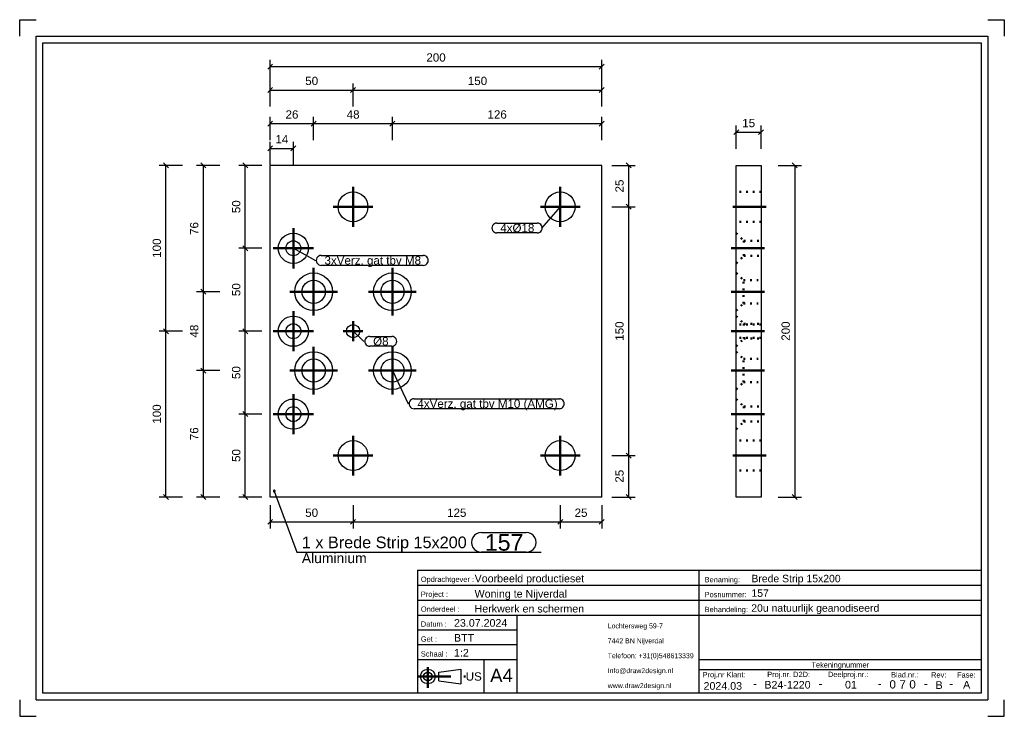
# Model space of a CAD drawing. Header units: millimetres. Extents: x 164 to 461, y -270 to -60.
import ezdxf
from ezdxf.enums import TextEntityAlignment as Align

# ---------------------------------------------------------------- set-up
doc = ezdxf.new("R2010")
doc.units = ezdxf.units.MM
doc.linetypes.add('DOT', pattern=[2, 0.5, -1.5])
doc.linetypes.add('STRICHPUNKT2', pattern=[18.5, 10, -4, 0.5, -4])
doc.layers.get('0').update_dxf_attribs({"linetype": 'CONTINUOUS'})
for name, color, linetype in [('DIM49', 4, 'CONTINUOUS'), ('TXT_ALL', 7, 'CONTINUOUS'), ('TXT_DIM49', 2, 'CONTINUOUS'), ('TXT_YELLOW', 2, 'CONTINUOUS')]:
    doc.layers.add(name, color=color, linetype=linetype)
doc.layers.add('LE_ALL', color=7, linetype='CONTINUOUS', lineweight=50)
doc.styles.add('ARIAL', font='arial.ttf')

# ---------------------------------------------------------------- blocks, each defined once
blk = doc.blocks.new('TFIELD_00005', base_point=(341.75, -260.92))
at = {"layer": 'TXT_YELLOW', "style": 'ARIAL'}
for s, p in [('Lochtersweg 59-7', (341.75, -242.92)), ('7442 BN Nijverdal', (341.75, -247.42)), ('Telefoon: +31(0)548613339', (341.75, -251.92)), ('Info@draw2design.nl', (341.75, -256.42)), ('www.draw2design.nl', (341.75, -260.92))]:
    blk.add_text(s, height=1.5, dxfattribs=at).set_placement(p, align=Align.MIDDLE_LEFT)
blk = doc.blocks.new('FLEX_00004', base_point=(354.56, -263.17))
blk.add_blockref('TFIELD_00005', (341.75, -260.92))
blk = doc.blocks.new('D2D_00003', base_point=(314.62, -261.32))
blk.add_blockref('FLEX_00004', (354.56, -263.17))
blk = doc.blocks.new('TFIELD_00007', base_point=(306.29, -257.86))
at = {"layer": 'TXT_YELLOW', "style": 'ARIAL'}
blk.add_text('A4', height=4, dxfattribs=at).set_placement((306.29, -257.86), align=Align.MIDDLE_LEFT)
blk = doc.blocks.new('FLEX_00006', base_point=(309.67, -257.86))
blk.add_blockref('TFIELD_00007', (306.29, -257.86))
blk = doc.blocks.new('TFIELD_00013', base_point=(298.91, -258.17))
at = {"layer": 'TXT_YELLOW', "style": 'ARIAL'}
blk.add_text('US', height=2.5, dxfattribs=at).set_placement((298.91, -258.17), align=Align.MIDDLE_LEFT)
blk = doc.blocks.new('FLEX_00012', base_point=(298.91, -258.17))
blk.add_blockref('TFIELD_00013', (298.91, -258.17))
blk = doc.blocks.new('US_00011', base_point=(288.81, -258.17))
blk.add_line((290.84, -259.51), (297.4, -260.4))
blk.add_lwpolyline([(290.84, -259.51), (290.84, -256.84), (297.4, -255.95), (297.4, -260.4)])
for radius in [2.22, 1.33]:
    blk.add_circle((287.48, -258.17), radius)
at = {"layer": 'LE_ALL', "color": 1, "linetype": 'STRICHPUNKT2'}
for p, q in [((287.48, -255.36), (287.48, -261.58)), ((284.38, -258.17), (299.25, -258.17))]:
    blk.add_line(p, q, dxfattribs=at)
blk.add_blockref('FLEX_00012', (298.91, -258.17))
blk = doc.blocks.new('SCHRIFE_00015', base_point=(295.38, -243.17))
for p, q in [((284.38, -226.17), (369.38, -226.17)), ((284.38, -226.17), (284.38, -263.17)), ((369.38, -226.17), (454.38, -226.17)), ((369.38, -263.17), (369.38, -226.17)), ((454.38, -226.17), (454.38, -263.17)), ((284.38, -230.67), (369.38, -230.67)), ((369.38, -230.67), (454.38, -230.67)), ((284.38, -235.17), (369.38, -235.17)), ((369.38, -235.17), (454.38, -235.17)), ((284.38, -239.67), (454.38, -239.67)), ((314.38, -239.67), (314.38, -263.17)), ((314.38, -244.17), (284.38, -244.17)), ((314.38, -248.67), (284.38, -248.67)), ((314.38, -253.17), (284.38, -253.17)), ((304.38, -253.17), (304.38, -263.17)), ((454.38, -253.17), (369.38, -253.17)), ((454.38, -256.17), (369.38, -256.17)), ((454.38, -263.17), (284.38, -263.17))]:
    blk.add_line(p, q)
at = {"layer": 'TXT_YELLOW', "style": 'ARIAL'}
for s, height, p in [('Voorbeeld productieset', 2.3, (301.6, -229.78)), ('Brede Strip 15x200', 2.25, (385.1, -229.77)), ('Woning te Nijverdal', 2.3, (301.6, -234.38)), ('157', 2.25, (385.1, -234.16)), ('Herkwerk en schermen', 2.3, (301.6, -238.88)), ('20u natuurlijk geanodiseerd', 2.25, (385.05, -238.66)), ('23.07.2024', 2.3, (295.38, -243.17)), ('BTT', 2.3, (295.38, -247.67)), ('1:2', 2.3, (295.38, -252.17))]:
    blk.add_text(s, height=height, dxfattribs=at).set_placement(p)
for s, height, p in [('2024.03', 2.3, (376.46, -262.17)), ('-', 2.5, (386.2, -261.52)), ('B24-1220', 2.3, (395.98, -261.82)), ('-', 2.5, (405.95, -261.52)), ('01', 2.3, (415.11, -261.8)), ('-', 2.5, (423.78, -261.52)), ('-', 2.5, (437.71, -261.52)), ('B', 2.3, (441.72, -261.91)), ('-', 2.5, (445.37, -261.52)), ('A', 2.3, (450.02, -261.8))]:
    blk.add_text(s, height=height, dxfattribs=at).set_placement(p, align=Align.CENTER)
blk = doc.blocks.new('TFIELD_00019', base_point=(432.73, -260.55))
at = {"layer": 'TXT_ALL', "style": 'ARIAL'}
blk.add_text('0', height=2.5, dxfattribs=at).set_placement((432.73, -260.55), align=Align.MIDDLE_LEFT)
blk = doc.blocks.new('0_00018')
blk.add_blockref('TFIELD_00019', (432.73, -260.55))
blk = doc.blocks.new('TELLER1_00017')
blk.add_blockref('0_00018', (0, 0))
blk = doc.blocks.new('TFIELD_00022', base_point=(429.73, -260.55))
at = {"layer": 'TXT_ALL', "style": 'ARIAL'}
blk.add_text('7', height=2.5, dxfattribs=at).set_placement((429.73, -260.55), align=Align.MIDDLE_LEFT)
blk = doc.blocks.new('7_00021')
blk.add_blockref('TFIELD_00022', (429.73, -260.55))
blk = doc.blocks.new('TELLER2_00020')
blk.add_blockref('7_00021', (0, 0))
blk = doc.blocks.new('TFIELD_00025', base_point=(426.73, -260.55))
at = {"layer": 'TXT_ALL', "style": 'ARIAL'}
blk.add_text('0', height=2.5, dxfattribs=at).set_placement((426.73, -260.55), align=Align.MIDDLE_LEFT)
blk = doc.blocks.new('0_00024')
blk.add_blockref('TFIELD_00025', (426.73, -260.55))
blk = doc.blocks.new('TELLER3_00023')
blk.add_blockref('0_00024', (0, 0))
blk = doc.blocks.new('NL_00026', base_point=(285.38, -229.67))
at = {"layer": 'TXT_ALL', "color": 1, "style": 'ARIAL'}
blk.add_text('Tekeningnummer', height=1.6, dxfattribs=at).set_placement((411.88, -254.67), align=Align.MIDDLE_CENTER)
at = {"layer": 'TXT_YELLOW', "style": 'ARIAL'}
for s, p in [('Opdrachtgever :', (285.38, -229.67)), ('Benaming:', (370.98, -229.77)), ('Project :', (285.38, -234.17)), ('Posnummer:', (370.98, -234.27)), ('Onderdeel :', (285.38, -238.67)), ('Behandeling:', (370.98, -238.77)), ('Datum :', (285.38, -243.17)), ('Get :', (285.38, -247.67)), ('Schaal :', (285.38, -252.17)), ('Proj.nr Klant:', (370.38, -258.42)), ('Proj.nr. D2D:', (389.86, -258.35)), ('Deelproj.nr.:', (408.18, -258.34)), ('Blad.nr.:', (427.22, -258.46)), ('Rev:', (439.29, -258.5)), ('Fase:', (447.13, -258.5))]:
    blk.add_text(s, height=1.6, dxfattribs=at).set_placement(p)
blk = doc.blocks.new('SCHRIFE_00014')
for name, p in [('SCHRIFE_00015', (295.38, -243.17)), ('NL_00026', (285.38, -229.67)), ('TELLER3_00023', (0, 0)), ('TELLER2_00020', (0, 0)), ('TELLER1_00017', (0, 0))]:
    blk.add_blockref(name, p)
blk = doc.blocks.new('DINA4Q_00002', base_point=(454.38, -67.17))
for p, q in [((456.38, -65.17), (456.38, -265.17)), ((171.38, -263.17), (171.38, -67.17)), ((171.38, -67.17), (454.38, -67.17)), ((169.38, -265.17), (456.38, -265.17))]:
    blk.add_line(p, q)
for points in [[(164.38, -65.17), (164.38, -60.17), (169.38, -60.17)], [(456.38, -60.17), (461.38, -60.17), (461.38, -65.17)], [(169.38, -265.17), (169.38, -65.17), (456.38, -65.17)], [(454.38, -67.17), (454.38, -263.17), (171.38, -263.17)], [(164.38, -265.17), (164.38, -270.17), (169.38, -270.17)], [(456.38, -270.17), (461.38, -270.17), (461.38, -265.17)]]:
    blk.add_lwpolyline(points)
for name, p in [('SCHRIFE_00014', (0, 0)), ('D2D_00003', (314.62, -261.32)), ('US_00011', (288.81, -258.17)), ('FLEX_00006', (309.67, -257.86))]:
    blk.add_blockref(name, p)
blk = doc.blocks.new('_ZBL0066_00001')
blk.add_blockref('DINA4Q_00002', (454.38, -67.17))
blk = doc.blocks.new('_D1', base_point=(241.51, -97.46))
at = {"layer": 'DIM49', "color": 1}
for p, q in [((239.93, -103.96), (239.93, -96.96)), ((246.93, -103.96), (246.93, -96.96)), ((240.68, -98.21), (239.18, -99.71)), ((239.93, -98.96), (246.93, -98.96)), ((246.18, -99.71), (247.68, -98.21))]:
    blk.add_line(p, q, dxfattribs=at)
at = {"layer": 'TXT_DIM49', "style": 'ARIAL'}
blk.add_text('14', height=2.5, dxfattribs=at).set_placement((241.51, -97.46))
blk = doc.blocks.new('_D2', base_point=(244.57, -89.99))
at = {"layer": 'DIM49', "color": 1}
for p, q in [((240.68, -90.74), (239.18, -92.24)), ((239.93, -96.49), (239.93, -89.49)), ((239.93, -91.49), (253.05, -91.49)), ((252.3, -92.24), (253.8, -90.74)), ((253.05, -96.49), (253.05, -89.49))]:
    blk.add_line(p, q, dxfattribs=at)
at = {"layer": 'TXT_DIM49', "style": 'ARIAL'}
blk.add_text('26', height=2.5, dxfattribs=at).set_placement((244.57, -89.99))
blk = doc.blocks.new('_D3', base_point=(263.01, -89.99))
at = {"layer": 'DIM49', "color": 1}
for p, q in [((253.8, -90.74), (252.3, -92.24)), ((253.05, -96.49), (253.05, -89.49)), ((253.05, -91.49), (276.8, -91.49)), ((276.05, -92.24), (277.55, -90.74)), ((276.8, -96.49), (276.8, -89.49))]:
    blk.add_line(p, q, dxfattribs=at)
at = {"layer": 'TXT_DIM49', "style": 'ARIAL'}
blk.add_text('48', height=2.5, dxfattribs=at).set_placement((263.01, -89.99))
blk = doc.blocks.new('_D4', base_point=(305.48, -89.99))
at = {"layer": 'DIM49', "color": 1}
for p, q in [((277.55, -90.74), (276.05, -92.24)), ((276.8, -96.49), (276.8, -89.49)), ((276.8, -91.49), (339.93, -91.49)), ((339.18, -92.24), (340.68, -90.74)), ((339.93, -96.49), (339.93, -89.49))]:
    blk.add_line(p, q, dxfattribs=at)
at = {"layer": 'TXT_DIM49', "style": 'ARIAL'}
blk.add_text('126', height=2.5, dxfattribs=at).set_placement((305.48, -89.99))
blk = doc.blocks.new('_D5', base_point=(250.51, -210.05))
at = {"layer": 'DIM49', "color": 1}
for p, q in [((239.93, -206.55), (239.93, -213.55)), ((264.93, -206.55), (264.93, -213.55)), ((240.68, -210.8), (239.18, -212.3)), ((264.18, -212.3), (265.68, -210.8)), ((239.93, -211.55), (264.93, -211.55))]:
    blk.add_line(p, q, dxfattribs=at)
at = {"layer": 'TXT_DIM49', "style": 'ARIAL'}
blk.add_text('50', height=2.5, dxfattribs=at).set_placement((250.51, -210.05))
blk = doc.blocks.new('_D6', base_point=(293.3, -210.05))
at = {"layer": 'DIM49', "color": 1}
for p, q in [((264.93, -206.55), (264.93, -213.55)), ((327.43, -206.55), (327.43, -213.55)), ((265.68, -210.8), (264.18, -212.3)), ((326.68, -212.3), (328.18, -210.8)), ((264.93, -211.55), (327.43, -211.55))]:
    blk.add_line(p, q, dxfattribs=at)
at = {"layer": 'TXT_DIM49', "style": 'ARIAL'}
blk.add_text('125', height=2.5, dxfattribs=at).set_placement((293.3, -210.05))
blk = doc.blocks.new('_D7', base_point=(331.76, -210.05))
at = {"layer": 'DIM49', "color": 1}
for p, q in [((327.43, -206.55), (327.43, -213.55)), ((339.93, -206.55), (339.93, -213.55)), ((328.18, -210.8), (326.68, -212.3)), ((339.18, -212.3), (340.68, -210.8)), ((327.43, -211.55), (339.93, -211.55))]:
    blk.add_line(p, q, dxfattribs=at)
at = {"layer": 'TXT_DIM49', "style": 'ARIAL'}
blk.add_text('25', height=2.5, dxfattribs=at).set_placement((331.76, -210.05))
blk = doc.blocks.new('_D8', base_point=(250.51, -79.87))
at = {"layer": 'DIM49', "color": 1}
for p, q in [((239.93, -86.37), (239.93, -79.37)), ((264.93, -86.37), (264.93, -79.37)), ((240.68, -80.62), (239.18, -82.12)), ((239.93, -81.37), (264.93, -81.37)), ((264.18, -82.12), (265.68, -80.62))]:
    blk.add_line(p, q, dxfattribs=at)
at = {"layer": 'TXT_DIM49', "style": 'ARIAL'}
blk.add_text('50', height=2.5, dxfattribs=at).set_placement((250.51, -79.87))
blk = doc.blocks.new('_D9', base_point=(299.55, -79.87))
at = {"layer": 'DIM49', "color": 1}
for p, q in [((264.93, -86.37), (264.93, -79.37)), ((339.93, -86.37), (339.93, -79.37)), ((265.68, -80.62), (264.18, -82.12)), ((264.93, -81.37), (339.93, -81.37)), ((339.18, -82.12), (340.68, -80.62))]:
    blk.add_line(p, q, dxfattribs=at)
at = {"layer": 'TXT_DIM49', "style": 'ARIAL'}
blk.add_text('150', height=2.5, dxfattribs=at).set_placement((299.55, -79.87))
blk = doc.blocks.new('_D10', base_point=(346.54, -112.25))
at = {"layer": 'DIM49', "color": 1}
for p, q in [((348.79, -104.83), (347.29, -103.33)), ((343.04, -104.08), (350.04, -104.08)), ((348.04, -104.08), (348.04, -116.58)), ((347.29, -115.83), (348.79, -117.33)), ((343.04, -116.58), (350.04, -116.58))]:
    blk.add_line(p, q, dxfattribs=at)
at = {"layer": 'TXT_DIM49', "style": 'ARIAL'}
blk.add_text('25', height=2.5, rotation=90.0002, dxfattribs=at).set_placement((346.54, -112.25))
blk = doc.blocks.new('_D11', base_point=(346.54, -156.96))
at = {"layer": 'DIM49', "color": 1}
for p, q in [((348.79, -117.33), (347.29, -115.83)), ((343.04, -116.58), (350.04, -116.58)), ((348.04, -116.58), (348.04, -191.58)), ((343.04, -191.58), (350.04, -191.58)), ((347.29, -190.83), (348.79, -192.33))]:
    blk.add_line(p, q, dxfattribs=at)
at = {"layer": 'TXT_DIM49', "style": 'ARIAL'}
blk.add_text('150', height=2.5, rotation=90.0002, dxfattribs=at).set_placement((346.54, -156.96))
blk = doc.blocks.new('_D12', base_point=(346.54, -199.75))
at = {"layer": 'DIM49', "color": 1}
for p, q in [((343.04, -191.58), (350.04, -191.58)), ((348.79, -192.33), (347.29, -190.83)), ((348.04, -191.58), (348.04, -204.08)), ((343.04, -204.08), (350.04, -204.08)), ((347.29, -203.33), (348.79, -204.83))]:
    blk.add_line(p, q, dxfattribs=at)
at = {"layer": 'TXT_DIM49', "style": 'ARIAL'}
blk.add_text('25', height=2.5, rotation=90.0002, dxfattribs=at).set_placement((346.54, -199.75))
blk = doc.blocks.new('_D13', base_point=(230.93, -193.5))
at = {"layer": 'DIM49', "color": 1}
for p, q in [((237.43, -179.08), (230.43, -179.08)), ((233.18, -179.83), (231.68, -178.33)), ((232.43, -204.08), (232.43, -179.08)), ((237.43, -204.08), (230.43, -204.08)), ((231.68, -203.33), (233.18, -204.83))]:
    blk.add_line(p, q, dxfattribs=at)
at = {"layer": 'TXT_DIM49', "style": 'ARIAL'}
blk.add_text('50', height=2.5, rotation=90.0002, dxfattribs=at).set_placement((230.93, -193.5))
blk = doc.blocks.new('_D14', base_point=(230.93, -168.5))
at = {"layer": 'DIM49', "color": 1}
for p, q in [((237.43, -154.08), (230.43, -154.08)), ((233.18, -154.83), (231.68, -153.33)), ((232.43, -179.08), (232.43, -154.08)), ((237.43, -179.08), (230.43, -179.08)), ((231.68, -178.33), (233.18, -179.83))]:
    blk.add_line(p, q, dxfattribs=at)
at = {"layer": 'TXT_DIM49', "style": 'ARIAL'}
blk.add_text('50', height=2.5, rotation=90.0002, dxfattribs=at).set_placement((230.93, -168.5))
blk = doc.blocks.new('_D15', base_point=(230.93, -143.5))
at = {"layer": 'DIM49', "color": 1}
for p, q in [((237.43, -129.08), (230.43, -129.08)), ((233.18, -129.83), (231.68, -128.33)), ((232.43, -154.08), (232.43, -129.08)), ((237.43, -154.08), (230.43, -154.08)), ((231.68, -153.33), (233.18, -154.83))]:
    blk.add_line(p, q, dxfattribs=at)
at = {"layer": 'TXT_DIM49', "style": 'ARIAL'}
blk.add_text('50', height=2.5, rotation=90.0002, dxfattribs=at).set_placement((230.93, -143.5))
blk = doc.blocks.new('_D16', base_point=(230.93, -118.5))
at = {"layer": 'DIM49', "color": 1}
for p, q in [((233.18, -104.83), (231.68, -103.33)), ((237.43, -104.08), (230.43, -104.08)), ((232.43, -129.08), (232.43, -104.08)), ((237.43, -129.08), (230.43, -129.08)), ((231.68, -128.33), (233.18, -129.83))]:
    blk.add_line(p, q, dxfattribs=at)
at = {"layer": 'TXT_DIM49', "style": 'ARIAL'}
blk.add_text('50', height=2.5, rotation=90.0002, dxfattribs=at).set_placement((230.93, -118.5))
blk = doc.blocks.new('_D17', base_point=(218.25, -125.06))
at = {"layer": 'DIM49', "color": 1}
for p, q in [((220.5, -104.83), (219, -103.33)), ((224.75, -104.08), (217.75, -104.08)), ((219.75, -104.08), (219.75, -142.2)), ((224.75, -142.2), (217.75, -142.2)), ((219, -141.45), (220.5, -142.95))]:
    blk.add_line(p, q, dxfattribs=at)
at = {"layer": 'TXT_DIM49', "style": 'ARIAL'}
blk.add_text('76', height=2.5, rotation=90.0002, dxfattribs=at).set_placement((218.25, -125.06))
blk = doc.blocks.new('_D18', base_point=(218.25, -156))
at = {"layer": 'DIM49', "color": 1}
for p, q in [((224.75, -142.2), (217.75, -142.2)), ((220.5, -142.95), (219, -141.45)), ((219.75, -142.2), (219.75, -165.95)), ((224.75, -165.95), (217.75, -165.95)), ((219, -165.2), (220.5, -166.7))]:
    blk.add_line(p, q, dxfattribs=at)
at = {"layer": 'TXT_DIM49', "style": 'ARIAL'}
blk.add_text('48', height=2.5, rotation=90.0002, dxfattribs=at).set_placement((218.25, -156))
blk = doc.blocks.new('_D19', base_point=(218.25, -186.94))
at = {"layer": 'DIM49', "color": 1}
for p, q in [((224.75, -165.95), (217.75, -165.95)), ((220.5, -166.7), (219, -165.2)), ((219.75, -165.95), (219.75, -204.08)), ((224.75, -204.08), (217.75, -204.08)), ((219, -203.33), (220.5, -204.83))]:
    blk.add_line(p, q, dxfattribs=at)
at = {"layer": 'TXT_DIM49', "style": 'ARIAL'}
blk.add_text('76', height=2.5, rotation=90.0002, dxfattribs=at).set_placement((218.25, -186.94))
blk = doc.blocks.new('_D20', base_point=(206.97, -181.96))
at = {"layer": 'DIM49', "color": 1}
for p, q in [((213.47, -154.08), (206.47, -154.08)), ((209.22, -154.83), (207.72, -153.33)), ((208.47, -204.08), (208.47, -154.08)), ((213.47, -204.08), (206.47, -204.08)), ((207.72, -203.33), (209.22, -204.83))]:
    blk.add_line(p, q, dxfattribs=at)
at = {"layer": 'TXT_DIM49', "style": 'ARIAL'}
blk.add_text('100', height=2.5, rotation=90.0002, dxfattribs=at).set_placement((206.97, -181.96))
blk = doc.blocks.new('_D21', base_point=(206.97, -131.96))
at = {"layer": 'DIM49', "color": 1}
for p, q in [((209.22, -104.83), (207.72, -103.33)), ((213.47, -104.08), (206.47, -104.08)), ((208.47, -154.08), (208.47, -104.08)), ((213.47, -154.08), (206.47, -154.08)), ((207.72, -153.33), (209.22, -154.83))]:
    blk.add_line(p, q, dxfattribs=at)
at = {"layer": 'TXT_DIM49', "style": 'ARIAL'}
blk.add_text('100', height=2.5, rotation=90.0002, dxfattribs=at).set_placement((206.97, -131.96))
blk = doc.blocks.new('SHAPE_00067', base_point=(246.93, -129.08))
at = {"layer": 'DIM49', "color": 3}
for p, q in [((246.93, -129.08), (253.57, -132.74)), ((255.32, -131.24), (286.1, -131.24)), ((286.1, -134.24), (255.32, -134.24))]:
    blk.add_line(p, q, dxfattribs=at)
for centre, start_param, end_param in [((255.32, -132.74), 1.570796, 4.712389), ((286.1, -132.74), 4.712389, 7.853982)]:
    blk.add_ellipse(centre, major_axis=(1.5, 0), ratio=1, start_param=start_param, end_param=end_param, dxfattribs=at)
at = {"layer": 'TXT_DIM49', "style": 'ARIAL'}
blk.add_text('3xVerz. gat tbv M8', height=2.5, dxfattribs=at).set_placement((256.32, -132.74), align=Align.MIDDLE_LEFT)
blk = doc.blocks.new('_D22', base_point=(287.05, -72.81))
at = {"layer": 'DIM49', "color": 1}
for p, q in [((240.68, -73.56), (239.18, -75.06)), ((239.93, -79.31), (239.93, -72.31)), ((339.18, -75.06), (340.68, -73.56)), ((339.93, -79.31), (339.93, -72.31)), ((239.93, -74.31), (339.93, -74.31))]:
    blk.add_line(p, q, dxfattribs=at)
at = {"layer": 'TXT_DIM49', "style": 'ARIAL'}
blk.add_text('200', height=2.5, dxfattribs=at).set_placement((287.05, -72.81))
blk = doc.blocks.new('SHAPE_00069', base_point=(276.8, -165.95))
at = {"layer": 'DIM49', "color": 3}
for p, q in [((276.8, -165.95), (281.59, -175.94)), ((283.34, -174.44), (327.16, -174.44)), ((327.16, -177.44), (283.34, -177.44))]:
    blk.add_line(p, q, dxfattribs=at)
for centre, start_param, end_param in [((283.34, -175.94), 1.570796, 4.712389), ((327.16, -175.94), 4.712389, 7.853982)]:
    blk.add_ellipse(centre, major_axis=(1.5, 0), ratio=1, start_param=start_param, end_param=end_param, dxfattribs=at)
at = {"layer": 'TXT_DIM49', "style": 'ARIAL'}
blk.add_text('4xVerz. gat tbv M10 (AMG)', height=2.5, dxfattribs=at).set_placement((284.34, -175.94), align=Align.MIDDLE_LEFT)
blk = doc.blocks.new('SHAPE_00070', base_point=(264.93, -154.08))
at = {"layer": 'DIM49', "color": 3}
for p, q in [((264.93, -154.08), (268.23, -157.14)), ((269.98, -155.64), (276.59, -155.64)), ((276.59, -158.64), (269.98, -158.64))]:
    blk.add_line(p, q, dxfattribs=at)
for centre, start_param, end_param in [((269.98, -157.14), 1.570796, 4.712389), ((276.59, -157.14), 4.712389, 7.853982)]:
    blk.add_ellipse(centre, major_axis=(1.5, 0), ratio=1, start_param=start_param, end_param=end_param, dxfattribs=at)
at = {"layer": 'TXT_DIM49', "style": 'ARIAL'}
blk.add_text('Ø8', height=2.5, dxfattribs=at).set_placement((270.98, -157.14), align=Align.MIDDLE_LEFT)
blk = doc.blocks.new('SHAPE_00071', base_point=(327.43, -116.58))
at = {"layer": 'DIM49', "color": 3}
for p, q in [((327.43, -116.58), (321.75, -122.97)), ((308.33, -121.47), (320.5, -121.47)), ((320.5, -124.47), (308.33, -124.47))]:
    blk.add_line(p, q, dxfattribs=at)
for centre, start_param, end_param in [((308.33, -122.97), 1.570796, 4.712389), ((320.5, -122.97), 4.712389, 7.853982)]:
    blk.add_ellipse(centre, major_axis=(1.5, 0), ratio=1, start_param=start_param, end_param=end_param, dxfattribs=at)
at = {"layer": 'TXT_DIM49', "style": 'ARIAL'}
blk.add_text('4xØ18', height=2.5, dxfattribs=at).set_placement((309.33, -122.97), align=Align.MIDDLE_LEFT)
blk = doc.blocks.new('SHAPE_00072', base_point=(241.16, -202.27))
at = {"layer": 'DIM49', "color": 3}
for p, q in [((240.9, -202.24), (241.42, -202.24)), ((240.96, -202.44), (241.37, -202.44)), ((241.27, -202.04), (241.05, -202.04)), ((241.16, -202.27), (247.98, -220.74)), ((303.67, -214.74), (317.19, -214.74)), ((247.98, -220.74), (321.69, -220.74)), ((317.19, -220.74), (303.67, -220.74))]:
    blk.add_line(p, q, dxfattribs=at)
blk.add_lwpolyline([(241.01, -202.06), (240.96, -202.11), (240.92, -202.16), (240.9, -202.23), (240.9, -202.3), (240.91, -202.37), (240.95, -202.43), (240.99, -202.48), (241.05, -202.51), (241.12, -202.53), (241.19, -202.54), (241.25, -202.52), (241.31, -202.49), (241.36, -202.44), (241.4, -202.39), (241.42, -202.32), (241.42, -202.25), (241.41, -202.18), (241.38, -202.12), (241.33, -202.07), (241.27, -202.04), (241.21, -202.02), (241.14, -202.01), (241.07, -202.03)], close=True, dxfattribs=at)
for centre, start_param, end_param in [((303.67, -217.74), 1.570796, 4.712389), ((317.19, -217.74), 4.712389, 7.853982)]:
    blk.add_ellipse(centre, major_axis=(3, 0), ratio=1, start_param=start_param, end_param=end_param, dxfattribs=at)
at = {"layer": 'TXT_DIM49', "style": 'ARIAL'}
for s, height, p in [('1 x Brede Strip 15x200', 3.5, (249.48, -217.74)), ('157', 5, (304.67, -217.74)), ('Aluminium', 3, (249.48, -222.49))]:
    blk.add_text(s, height=height, dxfattribs=at).set_placement(p, align=Align.MIDDLE_LEFT)
blk = doc.blocks.new('Brede Strip 15x200_00032', base_point=(246.93, -176.83))
for p, q in [((339.93, -104.08), (239.93, -104.08)), ((339.93, -204.08), (339.93, -104.08))]:
    blk.add_line(p, q)
blk.add_lwpolyline([(339.93, -204.08), (239.93, -204.08), (239.93, -104.08)])
for centre, radius in [((264.93, -116.58), 4.5), ((327.43, -116.58), 4.5), ((246.93, -129.08), 4.56), ((246.93, -129.08), 2.25), ((253.05, -142.2), 5.68), ((276.8, -142.2), 5.68), ((253.05, -142.2), 3.5), ((276.8, -142.2), 3.5), ((246.93, -154.08), 4.56), ((246.93, -154.08), 2.25), ((264.93, -154.08), 2), ((253.05, -165.95), 5.68), ((276.8, -165.95), 5.68), ((253.05, -165.95), 3.5), ((276.8, -165.95), 3.5), ((246.93, -179.08), 4.56), ((246.93, -179.08), 2.25), ((264.93, -191.58), 4.5), ((327.43, -191.58), 4.5)]:
    blk.add_circle(centre, radius)
for name, p in [('_D22', (287.05, -72.81)), ('_D8', (250.51, -79.87)), ('_D9', (299.55, -79.87)), ('_D2', (244.57, -89.99)), ('_D3', (263.01, -89.99)), ('_D4', (305.48, -89.99)), ('_D1', (241.51, -97.46)), ('_D21', (206.97, -131.96)), ('_D17', (218.25, -125.06)), ('_D16', (230.93, -118.5)), ('_D10', (346.54, -112.25)), ('_D11', (346.54, -156.96)), ('SHAPE_00071', (327.43, -116.58)), ('_D15', (230.93, -143.5)), ('SHAPE_00067', (246.93, -129.08)), ('_D18', (218.25, -156)), ('_D20', (206.97, -181.96)), ('_D14', (230.93, -168.5)), ('SHAPE_00070', (264.93, -154.08)), ('_D19', (218.25, -186.94)), ('SHAPE_00069', (276.8, -165.95)), ('_D13', (230.93, -193.5)), ('_D12', (346.54, -199.75)), ('SHAPE_00072', (241.16, -202.27)), ('_D5', (250.51, -210.05)), ('_D6', (293.3, -210.05)), ('_D7', (331.76, -210.05))]:
    blk.add_blockref(name, p)
blk = doc.blocks.new('_00034', base_point=(246.93, -179.08))
at = {"layer": 'LE_ALL', "color": 1, "linetype": 'STRICHPUNKT2'}
for p, q in [((264.93, -116.58), (264.93, -110.58)), ((264.93, -116.58), (264.93, -110.58)), ((327.43, -116.58), (327.43, -110.58)), ((327.43, -116.58), (327.43, -110.58)), ((264.93, -116.58), (258.93, -116.58)), ((264.93, -116.58), (258.93, -116.58)), ((264.93, -116.58), (270.93, -116.58)), ((264.93, -116.58), (264.93, -122.58)), ((264.93, -116.58), (270.93, -116.58)), ((264.93, -116.58), (264.93, -122.58)), ((327.43, -116.58), (321.43, -116.58)), ((327.43, -116.58), (321.43, -116.58)), ((327.43, -116.58), (333.43, -116.58)), ((327.43, -116.58), (327.43, -122.58)), ((327.43, -116.58), (333.43, -116.58)), ((327.43, -116.58), (327.43, -122.58)), ((246.93, -129.08), (246.93, -123.02)), ((246.93, -129.08), (246.93, -125.33)), ((246.93, -129.08), (240.86, -129.08)), ((246.93, -129.08), (243.18, -129.08)), ((246.93, -129.08), (246.93, -135.14)), ((246.93, -129.08), (252.99, -129.08)), ((246.93, -129.08), (246.93, -132.83)), ((246.93, -129.08), (250.68, -129.08)), ((253.05, -142.2), (253.05, -135.02)), ((276.8, -142.2), (276.8, -135.02)), ((253.05, -142.2), (253.05, -137.2)), ((276.8, -142.2), (276.8, -137.2)), ((253.05, -142.2), (245.87, -142.2)), ((253.05, -142.2), (248.05, -142.2)), ((253.05, -142.2), (260.23, -142.2)), ((253.05, -142.2), (253.05, -149.39)), ((253.05, -142.2), (258.05, -142.2)), ((253.05, -142.2), (253.05, -147.2)), ((276.8, -142.2), (269.62, -142.2)), ((276.8, -142.2), (271.8, -142.2)), ((276.8, -142.2), (283.98, -142.2)), ((276.8, -142.2), (276.8, -149.39)), ((276.8, -142.2), (281.8, -142.2)), ((276.8, -142.2), (276.8, -147.2)), ((246.93, -154.08), (246.93, -148.02)), ((246.93, -154.08), (246.93, -150.33)), ((264.93, -154.08), (264.93, -151.08)), ((264.93, -154.08), (264.93, -151.08)), ((246.93, -154.08), (240.86, -154.08)), ((246.93, -154.08), (243.18, -154.08)), ((246.93, -154.08), (246.93, -160.14)), ((246.93, -154.08), (252.99, -154.08)), ((246.93, -154.08), (246.93, -157.83)), ((246.93, -154.08), (250.68, -154.08)), ((264.93, -154.08), (261.93, -154.08)), ((264.93, -154.08), (261.93, -154.08)), ((264.93, -154.08), (264.93, -157.08)), ((264.93, -154.08), (267.93, -154.08)), ((264.93, -154.08), (264.93, -157.08)), ((264.93, -154.08), (267.93, -154.08)), ((253.05, -165.95), (253.05, -158.77)), ((276.8, -165.95), (276.8, -158.77)), ((253.05, -165.95), (253.05, -160.95)), ((276.8, -165.95), (276.8, -160.95)), ((253.05, -165.95), (245.87, -165.95)), ((253.05, -165.95), (248.05, -165.95)), ((253.05, -165.95), (260.23, -165.95)), ((253.05, -165.95), (253.05, -173.14)), ((253.05, -165.95), (258.05, -165.95)), ((253.05, -165.95), (253.05, -170.95)), ((276.8, -165.95), (269.62, -165.95)), ((276.8, -165.95), (271.8, -165.95)), ((276.8, -165.95), (283.98, -165.95)), ((276.8, -165.95), (276.8, -173.14)), ((276.8, -165.95), (281.8, -165.95)), ((276.8, -165.95), (276.8, -170.95)), ((246.93, -179.08), (246.93, -173.02)), ((246.93, -179.08), (246.93, -175.33)), ((246.93, -179.08), (240.86, -179.08)), ((246.93, -179.08), (243.18, -179.08)), ((246.93, -179.08), (246.93, -185.14)), ((246.93, -179.08), (252.99, -179.08)), ((246.93, -179.08), (246.93, -182.83)), ((246.93, -179.08), (250.68, -179.08)), ((264.93, -191.58), (264.93, -185.58)), ((264.93, -191.58), (264.93, -185.58)), ((327.43, -191.58), (327.43, -185.58)), ((327.43, -191.58), (327.43, -185.58)), ((264.93, -191.58), (258.93, -191.58)), ((264.93, -191.58), (258.93, -191.58)), ((264.93, -191.58), (270.93, -191.58)), ((264.93, -191.58), (264.93, -197.58)), ((264.93, -191.58), (270.93, -191.58)), ((264.93, -191.58), (264.93, -197.58)), ((327.43, -191.58), (321.43, -191.58)), ((327.43, -191.58), (321.43, -191.58)), ((327.43, -191.58), (333.43, -191.58)), ((327.43, -191.58), (327.43, -197.58)), ((327.43, -191.58), (333.43, -191.58)), ((327.43, -191.58), (327.43, -197.58))]:
    blk.add_line(p, q, dxfattribs=at)
blk = doc.blocks.new('_00033')
blk.add_blockref('_00034', (246.93, -179.08))
blk = doc.blocks.new('Brede Strip 15x200_00031')
for name, p in [('Brede Strip 15x200_00032', (246.93, -176.83)), ('_00033', (0, 0))]:
    blk.add_blockref(name, p)
blk = doc.blocks.new('Voetplaat + montage_00030')
blk.add_blockref('Brede Strip 15x200_00031', (0, 0))
blk = doc.blocks.new('Eind koker - ihw op maat maken_00029')
blk.add_blockref('Voetplaat + montage_00030', (0, 0))
blk = doc.blocks.new('_A3D0173_00028')
blk.add_blockref('Eind koker - ihw op maat maken_00029', (0, 0))
blk = doc.blocks.new('_ANS0173_00027')
blk.add_blockref('_A3D0173_00028', (0, 0))
blk = doc.blocks.new('_D23', base_point=(382.33, -92.58))
at = {"layer": 'DIM49', "color": 1}
for p, q in [((381.25, -93.33), (379.75, -94.83)), ((380.5, -99.08), (380.5, -92.08)), ((380.5, -94.08), (388, -94.08)), ((387.25, -94.83), (388.75, -93.33)), ((388, -99.08), (388, -92.08))]:
    blk.add_line(p, q, dxfattribs=at)
at = {"layer": 'TXT_DIM49', "style": 'ARIAL'}
blk.add_text('15', height=2.5, dxfattribs=at).set_placement((382.33, -92.58))
blk = doc.blocks.new('_D24', base_point=(396.66, -156.96))
at = {"layer": 'DIM49', "color": 1}
for p, q in [((398.91, -104.83), (397.41, -103.33)), ((393.16, -104.08), (400.16, -104.08)), ((398.16, -104.08), (398.16, -204.08)), ((393.16, -204.08), (400.16, -204.08)), ((397.41, -203.33), (398.91, -204.83))]:
    blk.add_line(p, q, dxfattribs=at)
at = {"layer": 'TXT_DIM49', "style": 'ARIAL'}
blk.add_text('200', height=2.5, rotation=90.0002, dxfattribs=at).set_placement((396.66, -156.96))
blk = doc.blocks.new('Brede Strip 15x200_00040', base_point=(382.68, -169.45))
blk.add_lwpolyline([(388, -104.08), (388, -204.08), (380.5, -204.08), (380.5, -104.08)], close=True)
at = {"layer": 'LE_ALL', "color": 3, "linetype": 'DOT'}
for p, q in [((388, -112.08), (380.5, -112.08)), ((388, -121.08), (380.5, -121.08)), ((382.81, -131.33), (382.81, -126.83)), ((380.5, -133.64), (382.81, -131.33)), ((382.81, -131.33), (388, -131.33)), ((382.68, -145.7), (382.68, -138.7)), ((380.5, -147.89), (382.68, -145.7)), ((382.68, -145.7), (388, -145.7)), ((388, -152.08), (380.5, -152.08)), ((382.81, -156.33), (382.81, -151.83)), ((388, -156.08), (380.5, -156.08)), ((380.5, -158.64), (382.81, -156.33)), ((382.81, -156.33), (388, -156.33)), ((382.68, -169.45), (382.68, -162.45)), ((380.5, -171.64), (382.68, -169.45)), ((382.68, -169.45), (388, -169.45)), ((382.81, -181.33), (382.81, -176.83)), ((380.5, -183.64), (382.81, -181.33)), ((382.81, -181.33), (388, -181.33)), ((388, -187.08), (380.5, -187.08)), ((388, -196.08), (380.5, -196.08))]:
    blk.add_line(p, q, dxfattribs=at)
for points in [[(380.5, -124.52), (382.81, -126.83), (388, -126.83)], [(380.5, -136.52), (382.68, -138.7), (388, -138.7)], [(380.5, -149.52), (382.81, -151.83), (388, -151.83)], [(380.5, -160.27), (382.68, -162.45), (388, -162.45)], [(380.5, -174.52), (382.81, -176.83), (388, -176.83)]]:
    blk.add_lwpolyline(points, dxfattribs=at)
for name, p in [('_D23', (382.33, -92.58)), ('_D24', (396.66, -156.96))]:
    blk.add_blockref(name, p)
blk = doc.blocks.new('_00042', base_point=(379, -179.08))
at = {"layer": 'LE_ALL', "color": 1, "linetype": 'STRICHPUNKT2'}
for p, q in [((389.5, -116.58), (379, -116.58)), ((389.5, -116.58), (379, -116.58)), ((379, -129.08), (389.5, -129.08)), ((379, -142.2), (389.5, -142.2)), ((379, -142.2), (389.5, -142.2)), ((379, -154.08), (389.5, -154.08)), ((389, -154.08), (379.5, -154.08)), ((379, -165.95), (389.5, -165.95)), ((379, -165.95), (389.5, -165.95)), ((379, -179.08), (389.5, -179.08)), ((389.5, -191.58), (379, -191.58)), ((389.5, -191.58), (379, -191.58))]:
    blk.add_line(p, q, dxfattribs=at)
blk = doc.blocks.new('_00041')
blk.add_blockref('_00042', (379, -179.08))
blk = doc.blocks.new('Brede Strip 15x200_00039')
for name, p in [('Brede Strip 15x200_00040', (382.68, -169.45)), ('_00041', (0, 0))]:
    blk.add_blockref(name, p)
blk = doc.blocks.new('Voetplaat + montage_00038')
blk.add_blockref('Brede Strip 15x200_00039', (0, 0))
blk = doc.blocks.new('Eind koker - ihw op maat maken_00037')
blk.add_blockref('Voetplaat + montage_00038', (0, 0))
blk = doc.blocks.new('_A3D0174_00036')
blk.add_blockref('Eind koker - ihw op maat maken_00037', (0, 0))
blk = doc.blocks.new('_ANS0174_00035')
blk.add_blockref('_A3D0174_00036', (0, 0))

msp = doc.modelspace()

# ---------------------------------------------------------------- block references
for name in ['_ZBL0066_00001', '_ANS0173_00027', '_ANS0174_00035']:
    msp.add_blockref(name, (0, 0))

doc.saveas('drawing.dxf')
